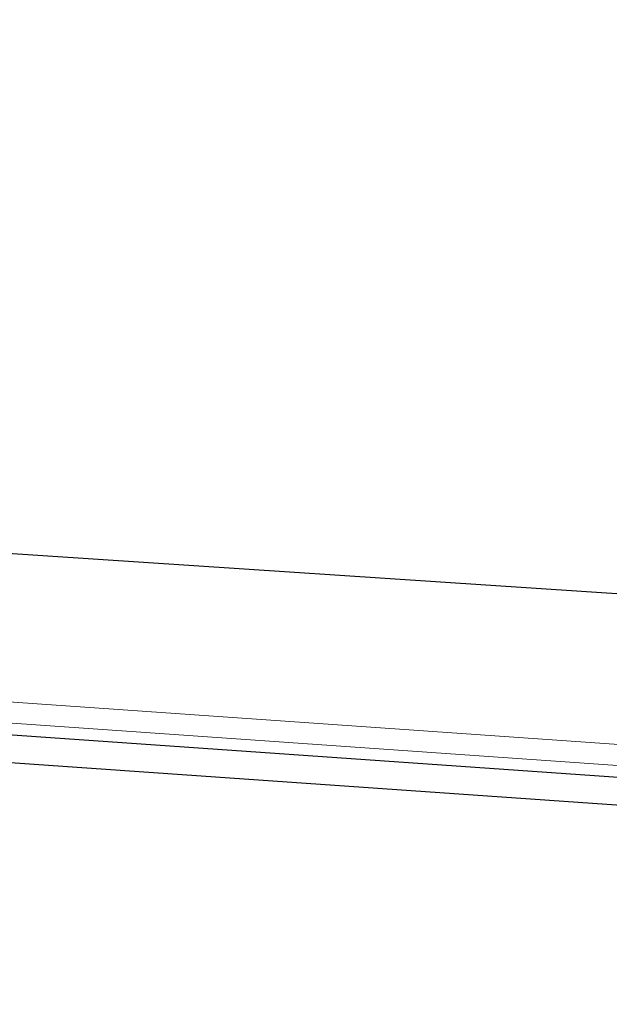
# Model space of a CAD drawing. Header units: metres. Extents: x 63115 to 703450, y -261936 to -53969.
# Tile 73 of 256: x 161767 to 161935, y -144187 to -143906. Entities that reach past the tile are written whole.
import ezdxf

# ---------------------------------------------------------------- set-up
doc = ezdxf.new("R2010")
doc.units = ezdxf.units.M
doc.layers.add('_01Hulplijnen', color=6, linetype='Continuous', plot=False)
for name, color, linetype in [('_02Binnenwanden', 2, 'Continuous'), ('_03-PROJECTION', 1, 'Continuous'), ('_07Brandveiligheid', 8, 'Continuous'), ('LAYER98', 7, 'Continuous')]:
    doc.layers.add(name, color=color, linetype=linetype)

# ---------------------------------------------------------------- blocks, each defined once
blk = doc.blocks.new('ruit_950x8')
at = {"layer": '_01Hulplijnen'}
blk.add_lwpolyline([(0, 0), (950, 0), (950, 8), (0, 8)], close=True, dxfattribs=at)
blk = doc.blocks.new('schuco ruit')
at = {"layer": 'LAYER98', "color": 2, "linetype": 'Continuous', "lineweight": 9}
for points in [[(888.83, 12.5), (82.85, 12.5)], [(888.83, 12.5), (82.85, 12.5)], [(888.83, 6.5), (82.85, 6.5)]]:
    blk.add_lwpolyline(points, dxfattribs=at)
blk = doc.blocks.new('pui_02')
at = {"layer": '_01Hulplijnen'}
blk.add_lwpolyline([(-3683.24, -2153.99), (-2813.27, -2519.63), (-1888.23, -2684.24), (-1593.73, -2716.68), (0, -2821.9)], dxfattribs=at)
at = {"layer": '_01Hulplijnen', "xscale": -1, "rotation": 356}
blk.add_blockref('ruit_950x8', (-0.56, -2882.91), dxfattribs=at)
at = {"layer": '_03-PROJECTION', "xscale": -1, "rotation": 355.9999999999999}
blk.add_blockref('schuco ruit', (1.58, -2878.23), dxfattribs=at)

msp = doc.modelspace()

# ---------------------------------------------------------------- block references
at = {"layer": '_02Binnenwanden'}
msp.add_blockref('pui_02', (162099.37, -141258.61), dxfattribs=at)

# ---------------------------------------------------------------- texts
at = {"layer": '_07Brandveiligheid', "insert": (162015.41, -112702.97), "char_height": 300, "attachment_point": 1, "rotation": 270}
msp.add_mtext_dynamic_manual_height_columns('\\pi197.82;{\\fArial|b0|i0|c0|p34;\\H0.375x;bergruimte\\P\\pi497.18;+ kluis}', width=932.2139, gutter_width=1, heights=[0], dxfattribs=at)

doc.saveas('drawing.dxf')
